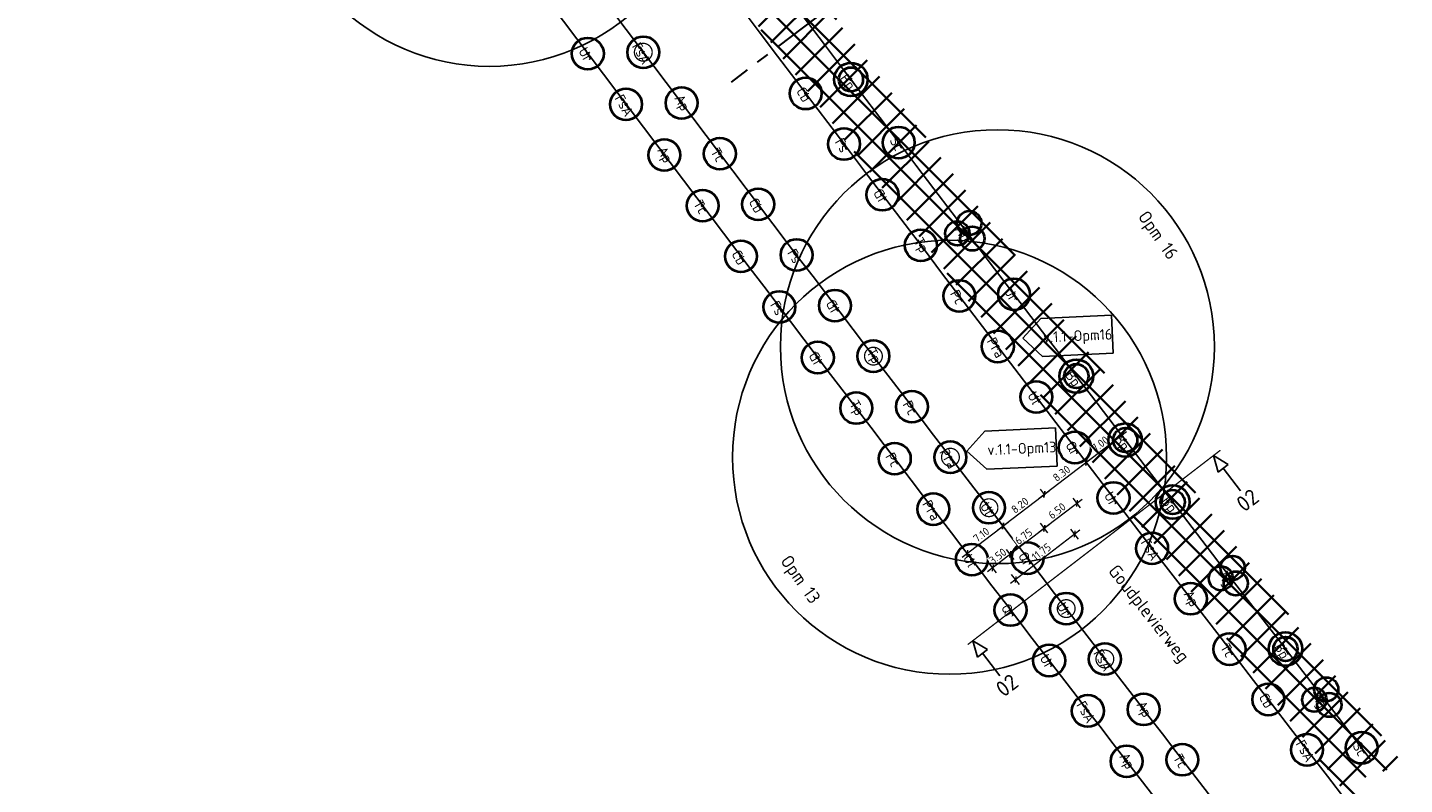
# Model space of a CAD drawing. Header units: metres. Extents: x 150805 to 161014, y 478675 to 486369.
# Tile 7 of 35: x 151147 to 151364, y 483505 to 483625. Entities that reach past the tile are written whole.
import ezdxf
from ezdxf.enums import TextEntityAlignment as Align

# ---------------------------------------------------------------- set-up
doc = ezdxf.new("R2010")
doc.units = ezdxf.units.M
doc.linetypes.add('AM-AS', pattern=[16, 10, -2, 2, -2])
doc.layers.get('0').update_dxf_attribs({"lineweight": 25})
doc.layers.get('Defpoints').update_dxf_attribs({"lineweight": 25, "true_color": 0xff7fff})
for name, color, linetype, lineweight in [('N-WE-AM-AS_WEG-G', 10, 'AM-AS', 30), ('N-WE-GR-BOOM-T18', 10, 'Continuous', 18), ('N-WE-VH-KANTVERHARDING-G', 7, 'Continuous', 35), ('X-XX-AL-M', 7, 'Continuous', 18), ('X-XX-AL-VERWIJZING-S', 7, 'Continuous', 25)]:
    doc.layers.add(name, color=color, linetype=linetype, lineweight=lineweight)
doc.layers.add('N-WE-GR-BOOM-S', color=7, linetype='Continuous', lineweight=40, true_color=0x009900)
doc.layers.add('N-WE-KG-GRENS_POLDERWEG-G', color=7, linetype='KG-PERCEEL', lineweight=35, true_color=0x0000e6)
doc.styles.add('NLCS-ISO', font='NLCS-ISO.ttf')
doc.styles.add('NLCS-ISO-M500-T18', font='NLCS-ISO.ttf')
doc.styles.add('NLCS-ISO-M500-T25', font='NLCS-ISO.ttf')
doc.styles.get("Standard").update_dxf_attribs({"font": 'NLCS-ISO.ttf'})
doc.linetypes.add('KG-PERCEEL', pattern='A,5.5,-2,["P",Standard,S=1.8,R=0,X=-0.5,Y=-0.9],-2,5.5,-2,[5,NLCS.shx,S=0.75,R=0,X=0,Y=0],-2', length=19)
doc.dimstyles.new('NLCS-M500-T25-SCHRAP-X_L2_H1', dxfattribs={"dimscale": 0.5, "dimtxt": 2.5, "dimasz": 1.4, "dimexe": 2, "dimexo": 2, "dimgap": 0.7, "dimtad": 1, "dimzin": 0, "dimdsep": 46, "dimtxsty": 'NLCS-ISO-M500-T25', "dimblk": 'OBLIQUE', "dimcen": 0, "dimdle": 2, "dimclrd": 256, "dimclre": 256, "dimclrt": 256, "dimadec": 1, "dimazin": 0, "dimtfac": 1, "dimtofl": 0, "dimtmove": 1, "dimatfit": 0, "dimldrblk": 'OBLIQUE', "dimfxl": 2, "dimfxlon": 1, "dimtfill": 1, "dimtfillclr": 254, "dimtolj": 1, "dimtzin": 0, "dimlwd": 18, "dimlwe": 18, "dimarcsym": 0})

# ---------------------------------------------------------------- blocks, each defined once
blk = doc.blocks.new('SAL-VERWIJZING_DOORSNEDE_BOVEN-SO')
for p, q in [((-2, 9), (0, 14)), ((0, 14), (2, 9)), ((2, 9), (-2, 9)), ((0, 0), (0, 9))]:
    blk.add_line(p, q)
at = {"lineweight": 50, "style": 'NLCS-ISO'}
blk.add_attdef('...', text='', height=5, dxfattribs=at).set_placement((-0.05, -1.19), align=Align.TOP_CENTER)
blk = doc.blocks.new('*U162')
blk.add_circle((0, 0), 5)
at = {"color": 0}
blk.add_circle((0, 0), 0.15, dxfattribs=at)
at = {"layer": 'Defpoints'}
blk.add_line((-2.01, 0), (2.01, 0), dxfattribs=at)
at = {"layer": 'N-WE-GR-BOOM-T18', "insert": (0, -2.3), "char_height": 3.2, "attachment_point": 8, "style": 'NLCS-ISO-M500-T18'}
blk.add_mtext_dynamic_manual_height_columns('Ur', width=4.7343, gutter_width=9, heights=[0], dxfattribs=at)
blk = doc.blocks.new('*U163')
blk.add_circle((0, 0), 5)
at = {"color": 0}
blk.add_circle((0, 0), 0.15, dxfattribs=at)
at = {"layer": 'Defpoints'}
blk.add_line((-2.01, 0), (2.01, 0), dxfattribs=at)
at = {"layer": 'N-WE-GR-BOOM-T18', "insert": (0, -2.3), "char_height": 3.2, "attachment_point": 8, "style": 'NLCS-ISO-M500-T18'}
blk.add_mtext_dynamic_manual_height_columns('FsA', width=4.7343, gutter_width=9, heights=[0], dxfattribs=at)
blk = doc.blocks.new('*U150')
blk.add_circle((0, 0), 5)
at = {"color": 0}
blk.add_circle((0, 0), 0.15, dxfattribs=at)
at = {"layer": 'Defpoints'}
blk.add_line((-2.01, 0), (2.01, 0), dxfattribs=at)
at = {"layer": 'N-WE-GR-BOOM-T18', "insert": (0, -2.3), "char_height": 3.2, "attachment_point": 8, "style": 'NLCS-ISO-M500-T18'}
blk.add_mtext_dynamic_manual_height_columns('Ap', width=4.7343, gutter_width=9, heights=[0], dxfattribs=at)
blk = doc.blocks.new('*U164')
blk.add_circle((0, 0), 5)
at = {"color": 0}
blk.add_circle((0, 0), 0.15, dxfattribs=at)
at = {"layer": 'Defpoints'}
blk.add_line((-2.01, 0), (2.01, 0), dxfattribs=at)
at = {"layer": 'N-WE-GR-BOOM-T18', "insert": (0, -2.3), "char_height": 3.2, "attachment_point": 8, "style": 'NLCS-ISO-M500-T18'}
blk.add_mtext_dynamic_manual_height_columns('Tc', width=4.7343, gutter_width=9, heights=[0], dxfattribs=at)
blk = doc.blocks.new('*U165')
blk.add_circle((0, 0), 5)
at = {"color": 0}
blk.add_circle((0, 0), 0.15, dxfattribs=at)
at = {"layer": 'Defpoints'}
blk.add_line((-2.01, 0), (2.01, 0), dxfattribs=at)
at = {"layer": 'N-WE-GR-BOOM-T18', "insert": (0, -2.3), "char_height": 3.2, "attachment_point": 8, "style": 'NLCS-ISO-M500-T18'}
blk.add_mtext_dynamic_manual_height_columns('Cb', width=4.7343, gutter_width=9, heights=[0], dxfattribs=at)
blk = doc.blocks.new('*U166')
blk.add_circle((0, 0), 5)
at = {"color": 0}
blk.add_circle((0, 0), 0.15, dxfattribs=at)
at = {"layer": 'Defpoints'}
blk.add_line((-2.01, 0), (2.01, 0), dxfattribs=at)
at = {"layer": 'N-WE-GR-BOOM-T18', "insert": (0, -2.3), "char_height": 3.2, "attachment_point": 8, "style": 'NLCS-ISO-M500-T18'}
blk.add_mtext_dynamic_manual_height_columns('Fs', width=4.7343, gutter_width=9, heights=[0], dxfattribs=at)
blk = doc.blocks.new('*U155')
blk.add_circle((0, 0), 5)
at = {"color": 0}
blk.add_circle((0, 0), 0.15, dxfattribs=at)
at = {"layer": 'Defpoints'}
blk.add_line((-2.01, 0), (2.01, 0), dxfattribs=at)
at = {"layer": 'N-WE-GR-BOOM-T18', "insert": (0, -2.3), "char_height": 3.2, "attachment_point": 8, "style": 'NLCS-ISO-M500-T18'}
blk.add_mtext_dynamic_manual_height_columns('Gt', width=4.7343, gutter_width=9, heights=[0], dxfattribs=at)
blk = doc.blocks.new('*U156')
blk.add_circle((0, 0), 5)
at = {"color": 0}
blk.add_circle((0, 0), 0.15, dxfattribs=at)
at = {"layer": 'Defpoints'}
blk.add_line((-2.01, 0), (2.01, 0), dxfattribs=at)
at = {"layer": 'N-WE-GR-BOOM-T18', "insert": (0, -2.3), "char_height": 3.2, "attachment_point": 8, "style": 'NLCS-ISO-M500-T18'}
blk.add_mtext_dynamic_manual_height_columns('Tp', width=4.7343, gutter_width=9, heights=[0], dxfattribs=at)
blk = doc.blocks.new('*U161')
blk.add_circle((0, 0), 5)
at = {"color": 0}
blk.add_circle((0, 0), 0.15, dxfattribs=at)
at = {"layer": 'Defpoints'}
blk.add_line((-2.01, 0), (2.01, 0), dxfattribs=at)
at = {"layer": 'N-WE-GR-BOOM-T18', "insert": (0, -2.3), "char_height": 3.2, "attachment_point": 8, "style": 'NLCS-ISO-M500-T18'}
blk.add_mtext_dynamic_manual_height_columns('Pc', width=4.7343, gutter_width=9, heights=[0], dxfattribs=at)
blk = doc.blocks.new('*U158')
blk.add_circle((0, 0), 5)
at = {"color": 0}
blk.add_circle((0, 0), 0.15, dxfattribs=at)
at = {"layer": 'Defpoints'}
blk.add_line((-2.01, 0), (2.01, 0), dxfattribs=at)
at = {"layer": 'N-WE-GR-BOOM-T18', "insert": (0, -2.3), "char_height": 3.2, "attachment_point": 8, "style": 'NLCS-ISO-M500-T18'}
blk.add_mtext_dynamic_manual_height_columns('Pra', width=4.7343, gutter_width=9, heights=[0], dxfattribs=at)
blk = doc.blocks.new('*U159')
blk.add_circle((0, 0), 5)
at = {"color": 0}
blk.add_circle((0, 0), 0.15, dxfattribs=at)
at = {"layer": 'Defpoints'}
blk.add_line((-2.01, 0), (2.01, 0), dxfattribs=at)
at = {"layer": 'N-WE-GR-BOOM-T18', "insert": (0, -2.3), "char_height": 3.2, "attachment_point": 8, "style": 'NLCS-ISO-M500-T18'}
blk.add_mtext_dynamic_manual_height_columns('Ul', width=4.7343, gutter_width=9, heights=[0], dxfattribs=at)
blk = doc.blocks.new('*U160')
blk.add_circle((0, 0), 5)
at = {"color": 0}
blk.add_circle((0, 0), 0.15, dxfattribs=at)
at = {"layer": 'Defpoints'}
blk.add_line((-2.01, 0), (2.01, 0), dxfattribs=at)
at = {"layer": 'N-WE-GR-BOOM-T18', "insert": (0, -2.3), "char_height": 3.2, "attachment_point": 8, "style": 'NLCS-ISO-M500-T18'}
blk.add_mtext_dynamic_manual_height_columns('Qr', width=4.7343, gutter_width=9, heights=[0], dxfattribs=at)
blk = doc.blocks.new('*U167')
blk.add_circle((0, 0), 5)
at = {"color": 0}
blk.add_circle((0, 0), 0.15, dxfattribs=at)
at = {"layer": 'Defpoints'}
blk.add_line((-2.01, 0), (2.01, 0), dxfattribs=at)
at = {"layer": 'N-WE-GR-BOOM-T18', "insert": (0, -2.3), "char_height": 3.2, "attachment_point": 8, "style": 'NLCS-ISO-M500-T18'}
blk.add_mtext_dynamic_manual_height_columns('Sc', width=4.7343, gutter_width=9, heights=[0], dxfattribs=at)
blk = doc.blocks.new('*U212')
for radius in [5.27, 3.8]:
    blk.add_circle((0, 0), radius)
at = {"color": 0}
blk.add_circle((0, 0), 0.15, dxfattribs=at)
at = {"layer": 'Defpoints'}
blk.add_line((-2.01, 0), (2.01, 0), dxfattribs=at)
at = {"layer": 'N-WE-GR-BOOM-T18', "insert": (0, -3.8), "char_height": 3.2, "attachment_point": 8, "style": 'NLCS-ISO-M500-T18'}
blk.add_mtext_dynamic_manual_height_columns('Bp', width=4.7343, gutter_width=9, heights=[0], dxfattribs=at)
blk = doc.blocks.new('*U225')
blk.add_circle((0, 0), 3.8)
blk = doc.blocks.new('*U226')
at = {"color": 0, "linetype": 'ByBlock', "lineweight": -2, "transparency": 16777216}
blk.add_blockref('*U225', (-1.9, 2.15), dxfattribs=at)
for p, rotation in [((2.82, 0.57), 239.9999999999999), ((-0.92, -2.72), 120)]:
    blk.add_blockref('*U225', p, dxfattribs=dict(at, rotation=rotation))
blk = doc.blocks.new('*U224')
at = {"color": 0}
blk.add_circle((0, 0), 0.15, dxfattribs=at)
at = {"layer": 'Defpoints'}
blk.add_line((-2.01, 0), (2.01, 0), dxfattribs=at)
blk.add_blockref('*U226', (0, 0))
at = {"layer": 'N-WE-GR-BOOM-T18', "insert": (0, -3.8), "char_height": 3.2, "attachment_point": 8, "style": 'NLCS-ISO-M500-T18'}
blk.add_mtext_dynamic_manual_height_columns('Ag', width=4.7343, gutter_width=9, heights=[0], dxfattribs=at)
blk = doc.blocks.new('*U228')
blk.add_circle((0, 0), 3.8)
blk = doc.blocks.new('*U229')
at = {"color": 0, "linetype": 'ByBlock', "lineweight": -2, "transparency": 16777216}
blk.add_blockref('*U228', (-1.9, 2.15), dxfattribs=at)
for p, rotation in [((2.82, 0.57), 239.9999999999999), ((-0.92, -2.72), 120)]:
    blk.add_blockref('*U228', p, dxfattribs=dict(at, rotation=rotation))
blk = doc.blocks.new('*U227')
at = {"color": 0}
blk.add_circle((0, 0), 0.15, dxfattribs=at)
at = {"layer": 'Defpoints'}
blk.add_line((-2.01, 0), (2.01, 0), dxfattribs=at)
blk.add_blockref('*U229', (0, 0))
at = {"layer": 'N-WE-GR-BOOM-T18', "insert": (0, -3.8), "char_height": 3.2, "attachment_point": 8, "style": 'NLCS-ISO-M500-T18'}
blk.add_mtext_dynamic_manual_height_columns('Ag', width=4.7343, gutter_width=9, heights=[0], dxfattribs=at)
blk = doc.blocks.new('*U231')
blk.add_circle((0, 0), 3.8)
blk = doc.blocks.new('*U232')
at = {"color": 0, "linetype": 'ByBlock', "lineweight": -2, "transparency": 16777216}
blk.add_blockref('*U231', (-1.9, 2.15), dxfattribs=at)
for p, rotation in [((2.82, 0.57), 239.9999999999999), ((-0.92, -2.72), 120)]:
    blk.add_blockref('*U231', p, dxfattribs=dict(at, rotation=rotation))
blk = doc.blocks.new('*U230')
at = {"color": 0}
blk.add_circle((0, 0), 0.15, dxfattribs=at)
at = {"layer": 'Defpoints'}
blk.add_line((-2.01, 0), (2.01, 0), dxfattribs=at)
blk.add_blockref('*U232', (0, 0))
at = {"layer": 'N-WE-GR-BOOM-T18', "insert": (0, -3.8), "char_height": 3.2, "attachment_point": 8, "style": 'NLCS-ISO-M500-T18'}
blk.add_mtext_dynamic_manual_height_columns('Ag', width=4.7343, gutter_width=9, heights=[0], dxfattribs=at)
blk = doc.blocks.new('*U168')
blk.add_circle((0, 0), 5)
at = {"color": 0}
blk.add_circle((0, 0), 0.15, dxfattribs=at)
at = {"layer": 'Defpoints'}
blk.add_line((-2.01, 0), (2.01, 0), dxfattribs=at)
at = {"layer": 'N-WE-GR-BOOM-T18', "insert": (0, -2.3), "char_height": 3.2, "attachment_point": 8, "style": 'NLCS-ISO-M500-T18'}
blk.add_mtext_dynamic_manual_height_columns('Jr', width=4.7343, gutter_width=9, heights=[0], dxfattribs=at)
blk = doc.blocks.new('*U211')
at = {"color": 177, "true_color": 0x293189, "const_width": 0.4, "flags": 128}
blk.add_lwpolyline([(2.8, 0, -1), (-2.8, 0, -1)], format="xyb", close=True, dxfattribs=at)
at = {"color": 0}
blk.add_circle((0, 0), 0.15, dxfattribs=at)
at = {"layer": 'Defpoints'}
blk.add_line((-2.01, 0), (2.01, 0), dxfattribs=at)
blk = doc.blocks.new('_Oblique')
at = {"color": 0, "linetype": 'ByBlock', "lineweight": -2}
blk.add_line((-0.5, -0.5), (0.5, 0.5), dxfattribs=at)
blk = doc.blocks.new('*D169')
at = {"layer": 'Defpoints', "color": 0, "transparency": 16777216}
for p in [(151313.17, 483548.18), (151308.01, 483544.23)]:
    blk.add_point(p, dxfattribs=at)
at = {"layer": 'X-XX-AL-M', "linetype": 'Continuous', "lineweight": 18, "transparency": 16777216}
for p, q in [((151312.82, 483550.3), (151306.07, 483545.13)), ((151312.56, 483548.98), (151311.41, 483550.48)), ((151307.4, 483545.03), (151306.25, 483546.53))]:
    blk.add_line(p, q, dxfattribs=at)
at = {"layer": 'X-XX-AL-M', "lineweight": 18, "transparency": 16777216, "xscale": 0.7, "yscale": 0.7, "zscale": 0.7}
for p, rotation in [((151312.02, 483549.69), 37.42604132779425), ((151306.86, 483545.74), 217.4260413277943)]:
    blk.add_blockref('_Oblique', p, dxfattribs=dict(at, rotation=rotation))
at = {"layer": 'X-XX-AL-M', "transparency": 16777216, "insert": (151308.85, 483548.49), "char_height": 1.25, "attachment_point": 5, "rotation": 37.426, "style": 'NLCS-ISO-M500-T25', "bg_fill": 3, "box_fill_scale": 1.1, "bg_fill_color": 256, "bg_fill_true_color": 13158600, "bg_fill_transparency": 0}
blk.add_mtext('\\A1;6.50', dxfattribs=at)
at = {"layer": 'Defpoints', "color": 0, "transparency": 16777216}
blk.add_point((151306.86, 483545.74), dxfattribs=at)
blk = doc.blocks.new('*D174')
at = {"layer": 'Defpoints', "color": 0, "transparency": 16777216}
for p in [(151313.77, 483542.05), (151302.32, 483537.69), (151304.47, 483534.87)]:
    blk.add_point(p, dxfattribs=at)
at = {"layer": 'X-XX-AL-M', "linetype": 'Continuous', "lineweight": 18, "transparency": 16777216}
for p, q in [((151312.44, 483545.44), (151301.52, 483537.08)), ((151312.26, 483544.03), (151311.04, 483545.62)), ((151302.93, 483536.89), (151301.71, 483538.48))]:
    blk.add_line(p, q, dxfattribs=at)
at = {"layer": 'X-XX-AL-M', "lineweight": 18, "transparency": 16777216, "xscale": 0.7, "yscale": 0.7, "zscale": 0.7}
for p, rotation in [((151311.65, 483544.83), 37.43343529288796), ((151302.32, 483537.69), 217.433435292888)]:
    blk.add_blockref('_Oblique', p, dxfattribs=dict(at, rotation=rotation))
at = {"layer": 'X-XX-AL-M', "transparency": 16777216, "insert": (151306.39, 483542.03), "char_height": 1.25, "attachment_point": 5, "rotation": 37.4334, "style": 'NLCS-ISO-M500-T25', "bg_fill": 3, "box_fill_scale": 1.1, "bg_fill_color": 256, "bg_fill_true_color": 13158600, "bg_fill_transparency": 0}
blk.add_mtext('\\A1;11.75', dxfattribs=at)
blk = doc.blocks.new('*D175')
at = {"layer": 'Defpoints', "color": 0, "transparency": 16777216}
for p in [(151308.01, 483544.23), (151301.5, 483541.64), (151303.71, 483538.75)]:
    blk.add_point(p, dxfattribs=at)
at = {"layer": 'X-XX-AL-M', "linetype": 'Continuous', "lineweight": 18, "transparency": 16777216}
for p, q in [((151307.65, 483546.35), (151300.7, 483541.03)), ((151307.4, 483545.03), (151306.25, 483546.53)), ((151302.11, 483540.84), (151300.89, 483542.43))]:
    blk.add_line(p, q, dxfattribs=at)
at = {"layer": 'X-XX-AL-M', "lineweight": 18, "transparency": 16777216, "xscale": 0.7, "yscale": 0.7, "zscale": 0.7}
for p, rotation in [((151306.86, 483545.74), 37.42604132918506), ((151301.5, 483541.64), 217.426041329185)]:
    blk.add_blockref('_Oblique', p, dxfattribs=dict(at, rotation=rotation))
at = {"layer": 'X-XX-AL-M', "transparency": 16777216, "insert": (151303.59, 483544.46), "char_height": 1.25, "attachment_point": 5, "rotation": 37.426, "style": 'NLCS-ISO-M500-T25', "bg_fill": 3, "box_fill_scale": 1.1, "bg_fill_color": 256, "bg_fill_true_color": 13158600, "bg_fill_transparency": 0}
blk.add_mtext('\\A1;6.75', dxfattribs=at)
blk = doc.blocks.new('*D176')
at = {"layer": 'Defpoints', "color": 0, "transparency": 16777216}
for p in [(151303.71, 483538.75), (151300.93, 483536.62)]:
    blk.add_point(p, dxfattribs=at)
at = {"layer": 'X-XX-AL-M', "linetype": 'Continuous', "lineweight": 18, "transparency": 16777216}
for p, q in [((151302.29, 483542.24), (151297.93, 483538.9)), ((151302.11, 483540.84), (151300.89, 483542.43)), ((151299.33, 483538.71), (151298.11, 483540.3))]:
    blk.add_line(p, q, dxfattribs=at)
at = {"layer": 'X-XX-AL-M', "transparency": 16777216, "insert": (151299.52, 483541.35), "char_height": 1.25, "attachment_point": 5, "rotation": 37.426, "style": 'NLCS-ISO-M500-T25', "bg_fill": 3, "box_fill_scale": 1.1, "bg_fill_color": 256, "bg_fill_true_color": 13158600, "bg_fill_transparency": 0}
blk.add_mtext('\\A1;3.50', dxfattribs=at)
at = {"layer": 'Defpoints', "color": 0, "transparency": 16777216}
blk.add_point((151298.72, 483539.51), dxfattribs=at)
at = {"layer": 'X-XX-AL-M', "lineweight": 18, "transparency": 16777216, "xscale": 0.7, "yscale": 0.7, "zscale": 0.7}
for p, rotation in [((151301.5, 483541.64), 37.42604132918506), ((151298.72, 483539.51), 217.426041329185)]:
    blk.add_blockref('_Oblique', p, dxfattribs=dict(at, rotation=rotation))
blk = doc.blocks.new('*D198')
at = {"layer": 'Defpoints', "color": 0, "transparency": 16777216}
for p in [(151300.35, 483546.1), (151301.1, 483545.13), (151295.46, 483540.81)]:
    blk.add_point(p, dxfattribs=at)
at = {"layer": 'X-XX-AL-M', "linetype": 'Continuous', "lineweight": 18, "transparency": 16777216}
for p, q in [((151293.92, 483541.18), (151301.15, 483546.71)), ((151300.49, 483545.92), (151299.74, 483546.89)), ((151294.85, 483541.61), (151294.1, 483542.58))]:
    blk.add_line(p, q, dxfattribs=at)
at = {"layer": 'X-XX-AL-M', "lineweight": 18, "transparency": 16777216, "xscale": 0.7, "yscale": 0.7, "zscale": 0.7}
for p, rotation in [((151300.35, 483546.1), 37.40521482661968), ((151294.71, 483541.79), 217.4052148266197)]:
    blk.add_blockref('_Oblique', p, dxfattribs=dict(at, rotation=rotation))
at = {"layer": 'X-XX-AL-M', "transparency": 16777216, "insert": (151296.94, 483544.72), "char_height": 1.25, "attachment_point": 5, "rotation": 37.4052, "style": 'NLCS-ISO-M500-T25', "bg_fill": 3, "box_fill_scale": 1.1, "bg_fill_color": 256, "bg_fill_true_color": 13158600, "bg_fill_transparency": 0}
blk.add_mtext('\\A1;7.10', dxfattribs=at)
blk = doc.blocks.new('*D199')
at = {"layer": 'Defpoints', "color": 0, "transparency": 16777216}
for p in [(151306.86, 483551.08), (151306.86, 483551.08), (151301.1, 483545.13)]:
    blk.add_point(p, dxfattribs=at)
at = {"layer": 'X-XX-AL-M', "linetype": 'Continuous', "lineweight": 18, "transparency": 16777216}
for p, q in [((151299.56, 483545.49), (151307.66, 483551.69)), ((151306.86, 483551.08), (151306.26, 483551.88)), ((151300.49, 483545.92), (151299.74, 483546.89))]:
    blk.add_line(p, q, dxfattribs=at)
at = {"layer": 'X-XX-AL-M', "lineweight": 18, "transparency": 16777216, "xscale": 0.7, "yscale": 0.7, "zscale": 0.7}
for p, rotation in [((151306.86, 483551.08), 37.40521482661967), ((151300.35, 483546.1), 217.4052148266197)]:
    blk.add_blockref('_Oblique', p, dxfattribs=dict(at, rotation=rotation))
at = {"layer": 'X-XX-AL-M', "transparency": 16777216, "insert": (151303.02, 483549.36), "char_height": 1.25, "attachment_point": 5, "rotation": 37.4052, "style": 'NLCS-ISO-M500-T25', "bg_fill": 3, "box_fill_scale": 1.1, "bg_fill_color": 256, "bg_fill_true_color": 13158600, "bg_fill_transparency": 0}
blk.add_mtext('\\A1;8.20', dxfattribs=at)
blk = doc.blocks.new('*D200')
at = {"layer": 'Defpoints', "color": 0, "transparency": 16777216}
for p in [(151313.46, 483556.12), (151313.46, 483556.12), (151306.86, 483551.08)]:
    blk.add_point(p, dxfattribs=at)
at = {"layer": 'X-XX-AL-M', "linetype": 'Continuous', "lineweight": 18, "transparency": 16777216}
for p, q in [((151306.07, 483550.47), (151314.25, 483556.73)), ((151313.46, 483556.12), (151312.85, 483556.92)), ((151306.86, 483551.08), (151306.26, 483551.88))]:
    blk.add_line(p, q, dxfattribs=at)
at = {"layer": 'X-XX-AL-M', "lineweight": 18, "transparency": 16777216, "xscale": 0.7, "yscale": 0.7, "zscale": 0.7}
for p, rotation in [((151313.46, 483556.12), 37.40521482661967), ((151306.86, 483551.08), 217.4052148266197)]:
    blk.add_blockref('_Oblique', p, dxfattribs=dict(at, rotation=rotation))
at = {"layer": 'X-XX-AL-M', "transparency": 16777216, "insert": (151309.57, 483554.38), "char_height": 1.25, "attachment_point": 5, "rotation": 37.4052, "style": 'NLCS-ISO-M500-T25', "bg_fill": 3, "box_fill_scale": 1.1, "bg_fill_color": 256, "bg_fill_true_color": 13158600, "bg_fill_transparency": 0}
blk.add_mtext('\\A1;8.30', dxfattribs=at)
blk = doc.blocks.new('*D201')
at = {"layer": 'Defpoints', "color": 0, "transparency": 16777216}
for p in [(151319.02, 483560.37), (151319.02, 483560.37), (151313.46, 483556.12)]:
    blk.add_point(p, dxfattribs=at)
at = {"layer": 'X-XX-AL-M', "linetype": 'Continuous', "lineweight": 18, "transparency": 16777216}
for p, q in [((151312.66, 483555.52), (151319.81, 483560.98)), ((151319.02, 483560.37), (151318.41, 483561.17)), ((151313.46, 483556.12), (151312.85, 483556.92))]:
    blk.add_line(p, q, dxfattribs=at)
at = {"layer": 'X-XX-AL-M', "lineweight": 18, "transparency": 16777216, "xscale": 0.7, "yscale": 0.7, "zscale": 0.7}
for p, rotation in [((151319.02, 483560.37), 37.40521482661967), ((151313.46, 483556.12), 217.4052148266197)]:
    blk.add_blockref('_Oblique', p, dxfattribs=dict(at, rotation=rotation))
at = {"layer": 'X-XX-AL-M', "transparency": 16777216, "insert": (151315.65, 483559.02), "char_height": 1.25, "attachment_point": 5, "rotation": 37.4052, "style": 'NLCS-ISO-M500-T25', "bg_fill": 3, "box_fill_scale": 1.1, "bg_fill_color": 256, "bg_fill_true_color": 13158600, "bg_fill_transparency": 0}
blk.add_mtext('\\A1;7.00', dxfattribs=at)
blk = doc.blocks.new('*U215')
for radius in [5.27, 3.8]:
    blk.add_circle((0, 0), radius)
at = {"color": 0}
blk.add_circle((0, 0), 0.15, dxfattribs=at)
at = {"layer": 'Defpoints'}
blk.add_line((-2.01, 0), (2.01, 0), dxfattribs=at)
at = {"layer": 'N-WE-GR-BOOM-T18', "insert": (0, -3.8), "char_height": 3.2, "attachment_point": 8, "style": 'NLCS-ISO-M500-T18'}
blk.add_mtext_dynamic_manual_height_columns('Bp', width=4.7343, gutter_width=9, heights=[0], dxfattribs=at)
blk = doc.blocks.new('SAL-VERWIJZING_WIJZIGING_LINKS-SO')
for p, q in [((-22.22, 6), (-28.22, 0)), ((0, 6), (-22.22, 6)), ((0, -6), (0, 6)), ((-22.22, -6), (-28.22, 0)), ((0, -6), (-22.22, -6))]:
    blk.add_line(p, q)
at = {"lineweight": 70, "style": 'NLCS-ISO'}
blk.add_attdef('...', text='', height=7, dxfattribs=at).set_placement((0.01, 0.06), align=Align.MIDDLE_RIGHT)

msp = doc.modelspace()

# ---------------------------------------------------------------- linework, layer by layer
at = {"layer": 'Defpoints', "linetype": 'Continuous', "flags": 128}
for points in [[(151804.35, 482923.275), (151718.408, 483024.94, -0.0026625), (151677.359, 483074.026), (151633.845, 483126.627), (151610.023, 483155.424, -0.0057375), (151465.661, 483334.065), (151428.256, 483381.456, -0.0082544), (151157.762, 483736.036, -0.0065463), (150913.506, 484076.675, 0.0061687), (150896.388, 484100.586), (150852.424, 484160.422)], [(151764.497, 482959.421), (151712.986, 483020.356, -0.0026625), (151671.888, 483069.5), (151628.374, 483122.101), (151604.552, 483150.898, -0.0057375), (151460.088, 483329.667), (151422.683, 483377.057, -0.0082544), (151152.047, 483731.823, -0.0065463), (150907.682, 484072.614, 0.0061687), (150890.666, 484096.382), (150846.703, 484156.218)], [(151358.165, 483509.424, -0.0055868), (151176.679, 483749.979, -0.0000309), (151175.505, 483751.571)], [(151354.313, 483502.96, -0.005638), (151171.044, 483745.825, -0.0000309), (151169.87, 483747.418)]]:
    msp.add_lwpolyline(points, format="xyb", dxfattribs=at)
at = {"layer": 'Defpoints'}
msp.add_circle((151219.508, 483652.61), 34.152, dxfattribs=at)
at = {"layer": 'N-WE-AM-AS_WEG-G', "linetype": 'AM-AS'}
msp.add_line((151298.334, 483646.918), (151257.543, 483615.996), dxfattribs=at)
at = {"layer": 'X-XX-AL-VERWIJZING-S', "linetype": 'AM-AS', "const_width": 0.2, "flags": 128}
msp.add_lwpolyline([(151294.8, 483527.434), (151334.564, 483558.03)], dxfattribs=at)

# ---------------------------------------------------------------- block references
at = {"layer": 'N-WE-GR-BOOM-S'}
for name, p, xscale, yscale, zscale, rotation in [('*U162', (151235.005, 483620.473), 0.4999999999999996, 0.4999999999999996, 0.4999999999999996, 299.7124591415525), ('*U163', (151243.738, 483620.68), 0.4999999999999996, 0.4999999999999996, 0.4999999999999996, 299.7124591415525), ('*U211', (151243.738, 483620.68), 0.5, 0.5, 0.5, 300.0342889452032), ('*U215', (151276.416, 483616.398), 0.4999999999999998, 0.4999999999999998, 0.4999999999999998, 306.8946288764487), ('*U165', (151269.305, 483614.196), 0.4999999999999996, 0.4999999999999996, 0.4999999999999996, 299.7124591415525), ('*U163', (151241.023, 483612.487), 0.4999999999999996, 0.4999999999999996, 0.4999999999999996, 299.7124591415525), ('*U150', (151249.76, 483612.696), 0.4999999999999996, 0.4999999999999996, 0.4999999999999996, 299.7124591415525), ('*U150', (151247.048, 483604.506), 0.4999999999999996, 0.4999999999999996, 0.4999999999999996, 299.7124591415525), ('*U164', (151255.787, 483604.716), 0.4999999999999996, 0.4999999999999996, 0.4999999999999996, 299.7124591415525), ('*U166', (151275.339, 483606.222), 0.4999999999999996, 0.4999999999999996, 0.4999999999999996, 299.7124591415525), ('*U167', (151283.937, 483606.464), 0.4999999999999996, 0.4999999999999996, 0.4999999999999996, 299.7124591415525), ('*U155', (151281.378, 483598.252), 0.4999999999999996, 0.4999999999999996, 0.4999999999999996, 299.7124591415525), ('*U164', (151253.078, 483596.528), 0.4999999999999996, 0.4999999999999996, 0.4999999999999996, 299.7124591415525), ('*U165', (151261.821, 483596.742), 0.4999999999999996, 0.4999999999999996, 0.4999999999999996, 299.7124591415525), ('*U224', (151294.581, 483592.436), 0.4999999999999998, 0.4999999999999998, 0.4999999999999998, 299.7124591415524), ('*U156', (151287.424, 483590.286), 0.4999999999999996, 0.4999999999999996, 0.4999999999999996, 299.7124591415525), ('*U165', (151259.114, 483588.556), 0.4999999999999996, 0.4999999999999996, 0.4999999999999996, 299.7124591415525), ('*U166', (151267.86, 483588.771), 0.4999999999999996, 0.4999999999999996, 0.4999999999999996, 299.7124591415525), ('*U166', (151265.156, 483580.587), 0.4999999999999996, 0.4999999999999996, 0.4999999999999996, 299.7124591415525), ('*U155', (151273.905, 483580.805), 0.4999999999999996, 0.4999999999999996, 0.4999999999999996, 299.7124591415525), ('*U161', (151293.475, 483582.325), 0.4999999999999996, 0.4999999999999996, 0.4999999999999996, 299.7124591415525), ('*U168', (151302.073, 483582.586), 0.4999999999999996, 0.4999999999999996, 0.4999999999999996, 299.7124591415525), ('*U158', (151299.533, 483574.368), 0.4999999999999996, 0.4999999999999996, 0.4999999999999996, 299.7124591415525), ('*U155', (151271.204, 483572.624), 0.4999999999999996, 0.4999999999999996, 0.4999999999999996, 299.7124591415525), ('*U156', (151279.956, 483572.844), 0.4999999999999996, 0.4999999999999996, 0.4999999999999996, 299.7124591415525), ('*U211', (151279.956, 483572.844), 0.5, 0.5, 0.5, 300.0342889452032), ('*U215', (151311.897, 483569.697), 0.4999999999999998, 0.4999999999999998, 0.4999999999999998, 306.8946288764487), ('*U159', (151305.596, 483566.416), 0.4999999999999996, 0.4999999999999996, 0.4999999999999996, 299.7124591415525), ('*U156', (151277.258, 483564.664), 0.4999999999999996, 0.4999999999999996, 0.4999999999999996, 299.7124591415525), ('*U161', (151286.013, 483564.887), 0.4999999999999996, 0.4999999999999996, 0.4999999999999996, 299.7124591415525), ('*U161', (151283.318, 483556.71), 0.4999999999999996, 0.4999999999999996, 0.4999999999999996, 299.7124591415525), ('*U158', (151292.076, 483556.934), 0.4999999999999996, 0.4999999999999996, 0.4999999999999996, 299.7124591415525), ('*U160', (151311.665, 483558.468), 0.4999999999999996, 0.4999999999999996, 0.4999999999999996, 299.7124591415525), ('*U211', (151292.076, 483556.934), 0.5, 0.5, 0.5, 300.0342889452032), ('*U162', (151317.74, 483550.525), 0.4999999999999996, 0.4999999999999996, 0.4999999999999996, 299.7124591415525), ('*U158', (151289.384, 483548.759), 0.4999999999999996, 0.4999999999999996, 0.4999999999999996, 299.7124591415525), ('*U159', (151298.144, 483548.986), 0.4999999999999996, 0.4999999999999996, 0.4999999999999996, 299.7124591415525), ('*U215', (151327.052, 483549.877), 0.4999999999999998, 0.4999999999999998, 0.4999999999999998, 306.8946288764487), ('*U211', (151298.144, 483548.986), 0.5, 0.5, 0.5, 300.0342889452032), ('*U163', (151323.821, 483542.586), 0.4999999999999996, 0.4999999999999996, 0.4999999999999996, 299.7124591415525), ('*U159', (151295.455, 483540.813), 0.4999999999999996, 0.4999999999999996, 0.4999999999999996, 299.7124591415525), ('*U160', (151304.219, 483541.043), 0.4999999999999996, 0.4999999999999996, 0.4999999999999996, 299.7124591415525), ('*U227', (151336.045, 483538.152), 0.4999999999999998, 0.4999999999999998, 0.4999999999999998, 299.7124591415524), ('*U160', (151301.533, 483532.872), 0.4999999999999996, 0.4999999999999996, 0.4999999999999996, 299.7124591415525), ('*U162', (151310.299, 483533.104), 0.4999999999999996, 0.4999999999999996, 0.4999999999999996, 299.7124591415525), ('*U150', (151329.907, 483534.652), 0.4999999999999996, 0.4999999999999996, 0.4999999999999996, 299.7124591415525), ('*U164', (151336, 483526.722), 0.4999999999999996, 0.4999999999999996, 0.4999999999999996, 299.7124591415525), ('*U212', (151344.81, 483526.75), 0.5, 0.5, 0.5, 299.7124591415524), ('*U162', (151307.616, 483524.935), 0.4999999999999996, 0.4999999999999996, 0.4999999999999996, 299.7124591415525), ('*U163', (151316.386, 483525.169), 0.4999999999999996, 0.4999999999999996, 0.4999999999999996, 299.7124591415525), ('*U211', (151316.386, 483525.169), 0.5, 0.5, 0.5, 300.0342889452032), ('*U165', (151342.098, 483518.797), 0.4999999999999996, 0.4999999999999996, 0.4999999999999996, 299.7124591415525), ('*U230', (151350.759, 483519.025), 0.4999999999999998, 0.4999999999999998, 0.4999999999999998, 299.7124591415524), ('*U163', (151313.705, 483517.003), 0.4999999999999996, 0.4999999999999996, 0.4999999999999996, 299.7124591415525), ('*U150', (151322.478, 483517.239), 0.4999999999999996, 0.4999999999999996, 0.4999999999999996, 299.7124591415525), ('*U167', (151356.798, 483511.195), 0.4999999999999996, 0.4999999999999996, 0.4999999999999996, 299.7124591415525), ('*U150', (151319.8, 483509.075), 0.4999999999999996, 0.4999999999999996, 0.4999999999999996, 299.7124591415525), ('*U164', (151328.576, 483509.314), 0.4999999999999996, 0.4999999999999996, 0.4999999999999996, 299.7124591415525), ('*U163', (151348.203, 483510.876), 0.4999999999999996, 0.4999999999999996, 0.4999999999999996, 299.7124591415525)]:
    msp.add_blockref(name, p, dxfattribs=dict(at, xscale=xscale, yscale=yscale, zscale=zscale, rotation=rotation))
at = {"layer": 'X-XX-AL-VERWIJZING-S'}
ref = msp.add_blockref('SAL-VERWIJZING_WIJZIGING_LINKS-SO', (151317.552, 483576.286), dxfattribs=dict(at, xscale=0.4999999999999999, yscale=0.4999999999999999, zscale=0.4999999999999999, rotation=2.591250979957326))
ref.add_attrib('...', 'v.1.1-Opm16', dxfattribs={"layer": '0', "lineweight": 70, "height": 1.7, "rotation": 2.59125, "style": 'NLCS-ISO'}).set_placement((151317.554, 483576.318), align=Align.MIDDLE_RIGHT)
at = {"layer": 'X-XX-AL-VERWIJZING-S', "xscale": 0.5, "yscale": 0.5, "zscale": 0.5, "rotation": 37.61997223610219}
for p in [(151337.732, 483551.636), (151299.865, 483522.5)]:
    msp.add_blockref('SAL-VERWIJZING_DOORSNEDE_BOVEN-SO', p, dxfattribs=at).add_auto_attribs({'...': '02'})

# ---------------------------------------------------------------- texts
at = {"layer": 'Defpoints', "char_height": 2.0312, "attachment_point": 1, "rotation": 305.13709, "style": 'NLCS-ISO-M500-T25'}
for s, insert in [('Opm 16', (151323.158, 483595.981)), ('Opm 13', (151266.887, 483541.777))]:
    msp.add_mtext_dynamic_manual_height_columns(s, width=8.58728, gutter_width=25, heights=[0], dxfattribs=dict(at, insert=insert))
at = {"layer": 'N-WE-VH-KANTVERHARDING-G', "color": 7, "insert": (151318.409, 483540.251), "char_height": 2.03116, "attachment_point": 1, "rotation": 308.27194, "style": 'NLCS-ISO-M500-T25'}
msp.add_mtext_dynamic_manual_height_columns('Goudplevierweg', width=5.97573, gutter_width=25, heights=[0], dxfattribs=at)

# ---------------------------------------------------------------- next in the draw order: dimensions: what is measured, and where the dimension line sits
at = {"layer": 'X-XX-AL-M'}
dim = msp.add_aligned_dim(p1=(151313.171, 483548.185), p2=(151308.009, 483544.235), distance=-1.892, dimstyle='NLCS-M500-T25-SCHRAP-X_L2_H1', dxfattribs=at)
dim.commit()
dim.dimension.update_dxf_attribs({"geometry": '*D169', "text_midpoint": (151308.848, 483548.487)})

# ---------------------------------------------------------------- next in the draw order: dimensions: what is measured, and where the dimension line sits
dim = msp.add_linear_dim(base=(151302.318, 483537.686), p1=(151313.773, 483542.053), p2=(151304.474, 483534.869), angle=217.43344, dimstyle='NLCS-M500-T25-SCHRAP-X_L2_H1', dxfattribs=at)
dim.commit()
dim.dimension.update_dxf_attribs({"geometry": '*D174', "text_midpoint": (151306.391, 483542.031)})

# ---------------------------------------------------------------- next in the draw order: block references
at = {"layer": 'N-WE-GR-BOOM-S', "xscale": 0.5, "yscale": 0.5, "zscale": 0.5, "rotation": 300.0342889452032}
msp.add_blockref('*U211', (151310.299, 483533.104), dxfattribs=at)

# ---------------------------------------------------------------- next in the draw order: dimensions: what is measured, and where the dimension line sits
at = {"layer": 'X-XX-AL-M'}
dim = msp.add_linear_dim(base=(151301.499, 483541.635), p1=(151308.009, 483544.235), p2=(151303.708, 483538.749), angle=37.42604, dimstyle='NLCS-M500-T25-SCHRAP-X_L2_H1', dxfattribs=at)
dim.commit()
dim.dimension.update_dxf_attribs({"geometry": '*D175', "text_midpoint": (151303.587, 483544.461)})

# ---------------------------------------------------------------- next in the draw order: dimensions: what is measured, and where the dimension line sits
dim = msp.add_linear_dim(base=(151298.719, 483539.508), p1=(151303.708, 483538.749), p2=(151300.928, 483536.622), angle=37.42604, dimstyle='NLCS-M500-T25-SCHRAP-X_L2_H1', dxfattribs=at)
dim.commit()
dim.dimension.update_dxf_attribs({"geometry": '*D176', "text_midpoint": (151300.109, 483540.572), "dimtype": 160})

# ---------------------------------------------------------------- next in the draw order: dimensions: what is measured, and where the dimension line sits
dim = msp.add_aligned_dim(p1=(151295.455, 483540.813), p2=(151301.095, 483545.126), distance=1.225, dimstyle='NLCS-M500-T25-SCHRAP-X_L2_H1', dxfattribs=at)
dim.commit()
dim.dimension.update_dxf_attribs({"geometry": '*D198', "text_midpoint": (151296.939, 483544.718)})

# ---------------------------------------------------------------- next in the draw order: dimensions: what is measured, and where the dimension line sits
dim = msp.add_linear_dim(base=(151306.865, 483551.081), p1=(151301.095, 483545.126), p2=(151306.865, 483551.08), angle=217.40521, dimstyle='NLCS-M500-T25-SCHRAP-X_L2_H1', dxfattribs=at)
dim.commit()
dim.dimension.update_dxf_attribs({"geometry": '*D199', "text_midpoint": (151303.015, 483549.365)})

# ---------------------------------------------------------------- next in the draw order: dimensions: what is measured, and where the dimension line sits
dim = msp.add_linear_dim(base=(151313.458, 483556.123), p1=(151306.865, 483551.08), p2=(151313.459, 483556.121), angle=217.40521, dimstyle='NLCS-M500-T25-SCHRAP-X_L2_H1', dxfattribs=at)
dim.commit()
dim.dimension.update_dxf_attribs({"geometry": '*D200', "text_midpoint": (151309.569, 483554.376)})

# ---------------------------------------------------------------- next in the draw order: block references
at = {"layer": 'X-XX-AL-VERWIJZING-S'}
ref = msp.add_blockref('SAL-VERWIJZING_WIJZIGING_LINKS-SO', (151308.751, 483558.54), dxfattribs=dict(at, xscale=0.4999999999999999, yscale=0.4999999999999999, zscale=0.4999999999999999, rotation=2.591250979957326))
ref.add_attrib('...', 'v.1.1-Opm13', dxfattribs={"layer": '0', "lineweight": 70, "height": 1.7, "rotation": 2.59125, "style": 'NLCS-ISO'}).set_placement((151308.753, 483558.572), align=Align.MIDDLE_RIGHT)

# ---------------------------------------------------------------- next in the draw order: dimensions: what is measured, and where the dimension line sits
at = {"layer": 'X-XX-AL-M'}
dim = msp.add_linear_dim(base=(151319.018, 483560.375), p1=(151313.459, 483556.121), p2=(151319.019, 483560.373), angle=217.40521, dimstyle='NLCS-M500-T25-SCHRAP-X_L2_H1', dxfattribs=at)
dim.commit()
dim.dimension.update_dxf_attribs({"geometry": '*D201', "text_midpoint": (151315.646, 483559.023)})

# ---------------------------------------------------------------- next in the draw order: hatches: boundary and pattern name
at = {"layer": 'N-WE-KG-GRENS_POLDERWEG-G', "true_color": 0xf27172, "transparency": 33554559}
h = msp.add_hatch(dxfattribs=at)
h.set_pattern_fill('ANSI37', color=11)
h.set_pattern_definition([(45, (250305.0288, -174744.8383), (-2.24506403, 2.24506403), []), (135, (250305.0288, -174744.8383), (-2.24506403, -2.24506403), [])])
edge = h.paths.add_edge_path()
edge.add_line((151354.665, 483505.553), (151363.308, 483508.658))
edge.add_line((151363.308, 483508.658), (151324.651, 483559.158))
edge.add_line((151324.651, 483559.158), (151225.492, 483689.968))
edge.add_line((151225.492, 483689.968), (151181.662, 483748.788))
edge.add_line((151181.662, 483748.788), (151174.092, 483743.456))
edge.add_line((151174.092, 483743.456), (151175.95, 483740.595))
edge.add_line((151175.95, 483740.595), (151178.105, 483737.24))
edge.add_line((151178.105, 483737.24), (151181.745, 483731.94))
edge.add_line((151181.745, 483731.94), (151253.25, 483635.98))
edge.add_line((151253.25, 483635.98), (151316.71, 483553.08))
edge.add_line((151316.71, 483553.08), (151403.355, 483439.89))
edge.add_line((151403.355, 483439.89), (151450.595, 483379.84))
edge.add_line((151450.595, 483379.84), (151457.854, 483384.933))
edge.add_arc((151458.26, 483405.679), 20.75, 218.1917, 268.87961, ccw=False)
edge.add_line((151441.951, 483392.85), (151404.343, 483440.656))
edge.add_line((151404.343, 483440.656), (151361.025, 483497.245))
edge.add_line((151361.025, 483497.245), (151354.665, 483505.553))
edge.add_line((151354.665, 483505.553), (151354.665, 483505.553))

# ---------------------------------------------------------------- next in the draw order: linework, layer by layer
at = {"layer": 'Defpoints'}
for centre in [(151299.467, 483574.331), (151291.938, 483556.922)]:
    msp.add_circle(centre, 34.152, dxfattribs=at)

# ---------------------------------------------------------------- next in the draw order: block references
at = {"layer": 'N-WE-GR-BOOM-S', "xscale": 0.4999999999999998, "yscale": 0.4999999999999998, "zscale": 0.4999999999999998, "rotation": 306.8946288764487}
msp.add_blockref('*U215', (151319.585, 483559.633), dxfattribs=at)

doc.saveas('drawing.dxf')
